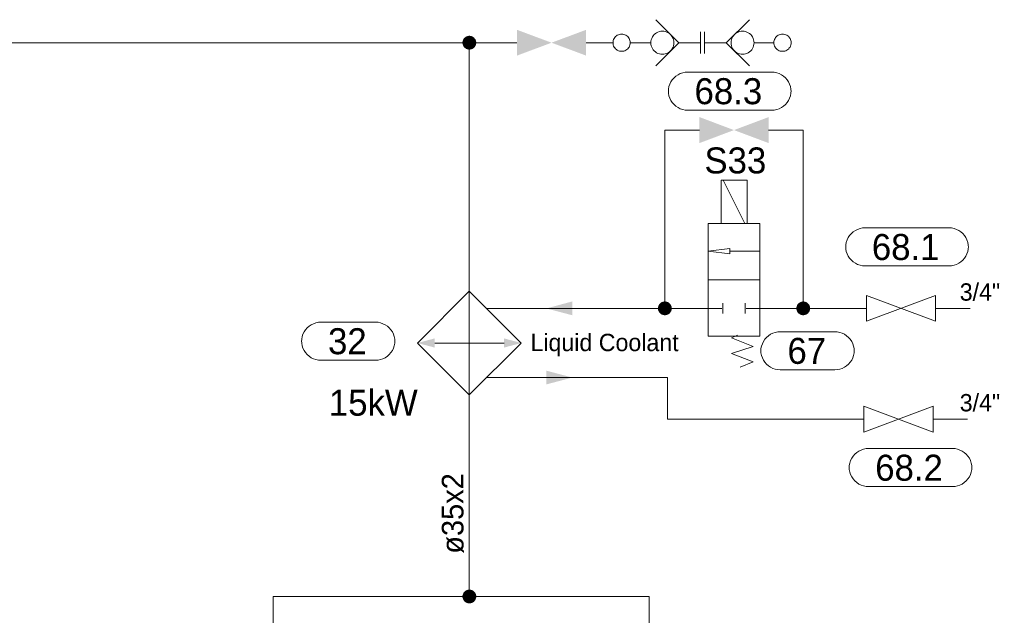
# Model space of a CAD drawing. Header units: millimetres. Extents: x 0 to 203, y 0 to 47.
# Tile 44 of 196: x 31.25 to 35.73, y 10.38 to 13.08. Entities that reach past the tile are written whole.
import ezdxf

# ---------------------------------------------------------------- set-up
doc = ezdxf.new("R2010")
doc.units = ezdxf.units.MM
for name, color, linetype in [('PDF_Geomertry', 7, 'Continuous'), ('PDF_Solid Fills', 7, 'Continuous'), ('PDF_Text', 7, 'Continuous')]:
    doc.layers.add(name, color=color, linetype=linetype)
doc.styles.add('PDF Arial', font='txt')

msp = doc.modelspace()

# ---------------------------------------------------------------- hatches: boundary and pattern name
at = {"layer": 'PDF_Solid Fills', "transparency": 33554559}
for points in [[(33.2951, 12.9799), (33.264, 12.984), (33.2654, 12.9882)], [(33.2951, 12.9799), (33.264, 12.9799), (33.264, 12.984)], [(33.2951, 12.9799), (33.264, 12.9762), (33.264, 12.9799)], [(33.2951, 12.9799), (33.2654, 12.9721), (33.264, 12.9762)], [(33.2951, 12.9799), (33.2654, 12.9882), (33.2668, 12.9924)], [(33.2951, 12.9799), (33.2668, 12.9679), (33.2654, 12.9721)], [(33.2951, 12.9799), (33.2668, 12.9924), (33.2682, 12.9957)], [(33.2951, 12.9799), (33.2682, 12.9646), (33.2668, 12.9679)], [(33.2951, 12.9799), (33.2682, 12.9957), (33.2701, 12.9993)], [(33.2951, 12.9799), (33.2701, 12.961), (33.2682, 12.9646)], [(33.2951, 12.9799), (33.2701, 12.9993), (33.2729, 13.0021)], [(33.2951, 12.9799), (33.2729, 12.9576), (33.2701, 12.961)], [(33.2951, 12.9799), (33.2729, 13.0021), (33.2765, 13.0049)], [(33.2951, 12.9799), (33.2765, 12.9554), (33.2729, 12.9576)], [(33.2951, 12.9799), (33.2765, 13.0049), (33.2799, 13.0076)], [(33.2951, 12.9799), (33.2799, 12.9526), (33.2765, 12.9554)], [(33.2951, 12.9799), (33.2799, 13.0076), (33.2835, 13.009)], [(33.2951, 12.9799), (33.2835, 12.9513), (33.2799, 12.9526)], [(33.2951, 12.9799), (33.2835, 13.009), (33.2876, 13.0104)], [(33.2951, 12.9799), (33.2876, 12.9499), (33.2835, 12.9513)], [(33.2951, 12.9799), (33.2876, 13.0104), (33.291, 13.011)], [(33.2951, 12.9799), (33.291, 12.9493), (33.2876, 12.9499)], [(33.2951, 12.9799), (33.291, 13.011), (33.2951, 13.0118)], [(33.2951, 12.9799), (33.2951, 12.9485), (33.291, 12.9493)], [(33.2951, 12.9799), (33.2951, 13.0118), (33.2993, 13.011)], [(33.2951, 12.9799), (33.2993, 13.011), (33.3035, 13.0104)], [(33.2951, 12.9799), (33.3035, 13.0104), (33.3076, 13.009)], [(33.2951, 12.9799), (33.3076, 13.009), (33.3112, 13.0076)], [(33.2951, 12.9799), (33.3112, 13.0076), (33.3146, 13.0049)], [(33.2951, 12.9799), (33.3146, 13.0049), (33.3174, 13.0021)], [(33.2951, 12.9799), (33.3174, 13.0021), (33.3201, 12.9993)], [(33.2951, 12.9799), (33.3201, 12.9993), (33.3229, 12.9957)], [(33.2951, 12.9799), (33.3229, 12.9957), (33.3243, 12.9924)], [(33.2951, 12.9799), (33.3243, 12.9924), (33.3257, 12.9882)], [(33.2951, 12.9799), (33.3257, 12.9882), (33.3265, 12.984)], [(33.2951, 12.9799), (33.3265, 12.984), (33.3271, 12.9799)], [(33.2951, 12.9799), (33.2993, 12.9493), (33.2951, 12.9485)], [(33.2951, 12.9799), (33.3035, 12.9499), (33.2993, 12.9493)], [(33.2951, 12.9799), (33.3076, 12.9513), (33.3035, 12.9499)], [(33.2951, 12.9799), (33.3112, 12.9526), (33.3076, 12.9513)], [(33.2951, 12.9799), (33.3146, 12.9554), (33.3112, 12.9526)], [(33.2951, 12.9799), (33.3174, 12.9576), (33.3146, 12.9554)], [(33.2951, 12.9799), (33.3201, 12.961), (33.3174, 12.9576)], [(33.2951, 12.9799), (33.3229, 12.9646), (33.3201, 12.961)], [(33.2951, 12.9799), (33.3243, 12.9679), (33.3229, 12.9646)], [(33.2951, 12.9799), (33.3257, 12.9721), (33.3243, 12.9679)], [(33.2951, 12.9799), (33.3265, 12.9762), (33.3257, 12.9721)], [(33.2951, 12.9799), (33.3271, 12.9799), (33.3265, 12.9762)], [(34.1835, 11.7735), (34.1521, 11.7776), (34.1529, 11.7818)], [(34.1835, 11.7735), (34.1521, 11.7735), (34.1521, 11.7776)], [(34.1835, 11.7735), (34.1521, 11.7701), (34.1521, 11.7735)], [(34.1835, 11.7735), (34.1529, 11.766), (34.1521, 11.7701)], [(34.1835, 11.7735), (34.1529, 11.7818), (34.1543, 11.786)], [(34.1835, 11.7735), (34.1543, 11.7618), (34.1529, 11.766)], [(34.1835, 11.7735), (34.1543, 11.786), (34.1563, 11.7896)], [(34.1835, 11.7735), (34.1563, 11.7582), (34.1543, 11.7618)], [(34.1835, 11.7735), (34.1563, 11.7896), (34.1585, 11.7929)], [(34.1835, 11.7735), (34.1585, 11.7549), (34.1563, 11.7582)], [(34.1835, 11.7735), (34.1585, 11.7929), (34.1613, 11.7957)], [(34.1835, 11.7735), (34.1613, 11.7512), (34.1585, 11.7549)], [(34.1835, 11.7735), (34.1613, 11.7957), (34.1646, 11.7985)], [(34.1835, 11.7735), (34.1646, 11.7493), (34.1613, 11.7512)], [(34.1835, 11.7735), (34.1646, 11.7985), (34.1674, 11.8013)], [(34.1835, 11.7735), (34.1674, 11.7465), (34.1646, 11.7493)], [(34.1835, 11.7735), (34.1674, 11.8013), (34.1715, 11.8026)], [(34.1835, 11.7735), (34.1715, 11.7451), (34.1674, 11.7465)], [(34.1835, 11.7735), (34.1715, 11.8026), (34.1751, 11.804)], [(34.1835, 11.7735), (34.1751, 11.7438), (34.1715, 11.7451)], [(34.1835, 11.7735), (34.1751, 11.804), (34.1793, 11.8049)], [(34.1835, 11.7735), (34.1793, 11.7429), (34.1751, 11.7438)], [(34.1835, 11.7735), (34.1793, 11.8049), (34.1835, 11.8054)], [(34.1835, 11.7735), (34.1835, 11.7424), (34.1793, 11.7429)], [(34.1835, 11.7735), (34.1835, 11.8054), (34.1876, 11.8049)], [(34.1835, 11.7735), (34.1876, 11.8049), (34.1918, 11.804)], [(34.1835, 11.7735), (34.1918, 11.804), (34.1951, 11.8026)], [(34.1835, 11.7735), (34.1951, 11.8026), (34.1993, 11.8013)], [(34.1835, 11.7735), (34.1993, 11.8013), (34.2029, 11.7985)], [(34.1835, 11.7735), (34.2029, 11.7985), (34.2057, 11.7957)], [(34.1835, 11.7735), (34.2057, 11.7957), (34.2085, 11.7929)], [(34.1835, 11.7735), (34.2085, 11.7929), (34.2104, 11.7896)], [(34.1835, 11.7735), (34.2104, 11.7896), (34.2126, 11.786)], [(34.1835, 11.7735), (34.2126, 11.786), (34.214, 11.7818)], [(34.1835, 11.7735), (34.214, 11.7818), (34.2146, 11.7776)], [(34.1835, 11.7735), (34.2146, 11.7776), (34.2146, 11.7735)], [(34.1835, 11.7735), (34.1876, 11.7429), (34.1835, 11.7424)], [(34.1835, 11.7735), (34.1918, 11.7438), (34.1876, 11.7429)], [(34.1835, 11.7735), (34.1951, 11.7451), (34.1918, 11.7438)], [(34.1835, 11.7735), (34.1993, 11.7465), (34.1951, 11.7451)], [(34.1835, 11.7735), (34.2029, 11.7493), (34.1993, 11.7465)], [(34.1835, 11.7735), (34.2057, 11.7512), (34.2029, 11.7493)], [(34.1835, 11.7735), (34.2085, 11.7549), (34.2057, 11.7512)], [(34.1835, 11.7735), (34.2104, 11.7582), (34.2085, 11.7549)], [(34.1835, 11.7735), (34.2126, 11.7618), (34.2104, 11.7582)], [(34.1835, 11.7735), (34.214, 11.766), (34.2126, 11.7618)], [(34.1835, 11.7735), (34.2146, 11.7701), (34.214, 11.766)], [(34.1835, 11.7735), (34.2146, 11.7735), (34.2146, 11.7701)], [(34.8118, 11.7735), (34.7807, 11.7776), (34.7821, 11.7818)], [(34.8118, 11.7735), (34.7807, 11.7735), (34.7807, 11.7776)], [(34.8118, 11.7735), (34.7807, 11.7701), (34.7807, 11.7735)], [(34.8118, 11.7735), (34.7821, 11.766), (34.7807, 11.7701)], [(34.8118, 11.7735), (34.7821, 11.7818), (34.7835, 11.786)], [(34.8118, 11.7735), (34.7835, 11.7618), (34.7821, 11.766)], [(34.8118, 11.7735), (34.7835, 11.786), (34.7849, 11.7896)], [(34.8118, 11.7735), (34.7849, 11.7582), (34.7835, 11.7618)], [(34.8118, 11.7735), (34.7849, 11.7896), (34.7868, 11.7929)], [(34.8118, 11.7735), (34.7868, 11.7549), (34.7849, 11.7582)], [(34.8118, 11.7735), (34.7868, 11.7929), (34.7896, 11.7957)], [(34.8118, 11.7735), (34.7896, 11.7512), (34.7868, 11.7549)], [(34.8118, 11.7735), (34.7896, 11.7957), (34.7932, 11.7985)], [(34.8118, 11.7735), (34.7932, 11.7493), (34.7896, 11.7512)], [(34.8118, 11.7735), (34.7932, 11.7985), (34.7965, 11.8013)], [(34.8118, 11.7735), (34.7965, 11.7465), (34.7932, 11.7493)], [(34.8118, 11.7735), (34.7965, 11.8013), (34.8001, 11.8026)], [(34.8118, 11.7735), (34.8001, 11.7451), (34.7965, 11.7465)], [(34.8118, 11.7735), (34.8001, 11.8026), (34.8043, 11.804)], [(34.8118, 11.7735), (34.8043, 11.7438), (34.8001, 11.7451)], [(34.8118, 11.7735), (34.8043, 11.804), (34.8076, 11.8049)], [(34.8118, 11.7735), (34.8076, 11.7429), (34.8043, 11.7438)], [(34.8118, 11.7735), (34.8076, 11.8049), (34.8118, 11.8054)], [(34.8118, 11.7735), (34.8118, 11.7424), (34.8076, 11.7429)], [(34.8118, 11.7735), (34.8118, 11.8054), (34.816, 11.8049)], [(34.8118, 11.7735), (34.816, 11.8049), (34.8201, 11.804)], [(34.8118, 11.7735), (34.8201, 11.804), (34.8243, 11.8026)], [(34.8118, 11.7735), (34.8243, 11.8026), (34.8279, 11.8013)], [(34.8118, 11.7735), (34.8279, 11.8013), (34.8313, 11.7985)], [(34.8118, 11.7735), (34.8313, 11.7985), (34.834, 11.7957)], [(34.8118, 11.7735), (34.834, 11.7957), (34.8368, 11.7929)], [(34.8118, 11.7735), (34.8368, 11.7929), (34.8396, 11.7896)], [(34.8118, 11.7735), (34.8396, 11.7896), (34.841, 11.786)], [(34.8118, 11.7735), (34.841, 11.786), (34.8424, 11.7818)], [(34.8118, 11.7735), (34.8424, 11.7818), (34.8432, 11.7776)], [(34.8118, 11.7735), (34.8432, 11.7776), (34.8438, 11.7735)], [(34.8118, 11.7735), (34.816, 11.7429), (34.8118, 11.7424)], [(34.8118, 11.7735), (34.8201, 11.7438), (34.816, 11.7429)], [(34.8118, 11.7735), (34.8243, 11.7451), (34.8201, 11.7438)], [(34.8118, 11.7735), (34.8279, 11.7465), (34.8243, 11.7451)], [(34.8118, 11.7735), (34.8313, 11.7493), (34.8279, 11.7465)], [(34.8118, 11.7735), (34.834, 11.7512), (34.8313, 11.7493)], [(34.8118, 11.7735), (34.8368, 11.7549), (34.834, 11.7512)], [(34.8118, 11.7735), (34.8396, 11.7582), (34.8368, 11.7549)], [(34.8118, 11.7735), (34.841, 11.7618), (34.8396, 11.7582)], [(34.8118, 11.7735), (34.8424, 11.766), (34.841, 11.7618)], [(34.8118, 11.7735), (34.8432, 11.7701), (34.8424, 11.766)], [(34.8118, 11.7735), (34.8438, 11.7735), (34.8432, 11.7701)], [(33.2951, 10.4651), (33.264, 10.4693), (33.2654, 10.4735)], [(33.2951, 10.4651), (33.264, 10.4651), (33.264, 10.4693)], [(33.2951, 10.4651), (33.2654, 10.4735), (33.2668, 10.4776)], [(33.2951, 10.4651), (33.2668, 10.4776), (33.2682, 10.4813)], [(33.2951, 10.4651), (33.2682, 10.4813), (33.2701, 10.4846)], [(33.2951, 10.4651), (33.2701, 10.4846), (33.2729, 10.4874)], [(33.2951, 10.4651), (33.2729, 10.4874), (33.2765, 10.4901)], [(33.2951, 10.4651), (33.2765, 10.4901), (33.2799, 10.4929)], [(33.2951, 10.4651), (33.2799, 10.4929), (33.2835, 10.4943)], [(33.2951, 10.4651), (33.2835, 10.4943), (33.2876, 10.4957)], [(33.2951, 10.4651), (33.2876, 10.4957), (33.291, 10.4965)], [(33.2951, 10.4651), (33.291, 10.4965), (33.2951, 10.4971)], [(33.2951, 10.4651), (33.2951, 10.4971), (33.2993, 10.4965)], [(33.2951, 10.4651), (33.2993, 10.4965), (33.3035, 10.4957)], [(33.2951, 10.4651), (33.3035, 10.4957), (33.3076, 10.4943)], [(33.2951, 10.4651), (33.3076, 10.4943), (33.3112, 10.4929)], [(33.2951, 10.4651), (33.3112, 10.4929), (33.3146, 10.4901)], [(33.2951, 10.4651), (33.3146, 10.4901), (33.3174, 10.4874)], [(33.2951, 10.4651), (33.3174, 10.4874), (33.3201, 10.4846)], [(33.2951, 10.4651), (33.3201, 10.4846), (33.3229, 10.4813)], [(33.2951, 10.4651), (33.3229, 10.4813), (33.3243, 10.4776)], [(33.2951, 10.4651), (33.3243, 10.4776), (33.3257, 10.4735)], [(33.2951, 10.4651), (33.3257, 10.4735), (33.3265, 10.4693)], [(33.2951, 10.4651), (33.3265, 10.4693), (33.3271, 10.4651)], [(33.2951, 10.4651), (33.264, 10.461), (33.264, 10.4651)], [(33.2951, 10.4651), (33.2654, 10.4576), (33.264, 10.461)], [(33.2951, 10.4651), (33.2668, 10.4535), (33.2654, 10.4576)], [(33.2951, 10.4651), (33.2682, 10.4499), (33.2668, 10.4535)], [(33.2951, 10.4651), (33.2701, 10.4465), (33.2682, 10.4499)], [(33.2951, 10.4651), (33.2729, 10.4429), (33.2701, 10.4465)], [(33.2951, 10.4651), (33.2765, 10.4401), (33.2729, 10.4429)], [(33.2951, 10.4651), (33.2799, 10.4382), (33.2765, 10.4401)], [(33.2951, 10.4651), (33.2835, 10.4368), (33.2799, 10.4382)], [(33.2951, 10.4651), (33.2876, 10.4354), (33.2835, 10.4368)], [(33.2951, 10.4651), (33.291, 10.434), (33.2876, 10.4354)], [(33.2951, 10.4651), (33.2951, 10.434), (33.291, 10.434)], [(33.2951, 10.4651), (33.2993, 10.434), (33.2951, 10.434)], [(33.2951, 10.4651), (33.3035, 10.4354), (33.2993, 10.434)], [(33.2951, 10.4651), (33.3076, 10.4368), (33.3035, 10.4354)], [(33.2951, 10.4651), (33.3112, 10.4382), (33.3076, 10.4368)], [(33.2951, 10.4651), (33.3146, 10.4401), (33.3112, 10.4382)], [(33.2951, 10.4651), (33.3174, 10.4429), (33.3146, 10.4401)], [(33.2951, 10.4651), (33.3201, 10.4465), (33.3174, 10.4429)], [(33.2951, 10.4651), (33.3229, 10.4499), (33.3201, 10.4465)], [(33.2951, 10.4651), (33.3243, 10.4535), (33.3229, 10.4499)], [(33.2951, 10.4651), (33.3257, 10.4576), (33.3243, 10.4535)], [(33.2951, 10.4651), (33.3265, 10.461), (33.3257, 10.4576)], [(33.2951, 10.4651), (33.3271, 10.4651), (33.3265, 10.461)]]:
    msp.add_hatch(color=256, dxfattribs=at).paths.add_polyline_path(points)

# ---------------------------------------------------------------- linework, layer by layer
at = {"layer": 'PDF_Geomertry', "lineweight": 15}
for points in [[(34.1418, 12.8757), (34.2465, 12.9799), (34.1418, 13.0846)], [(34.5674, 13.0846), (34.4626, 12.9799), (34.5674, 12.8757)], [(34.3446, 13.029), (34.3446, 12.9313)], [(34.364, 12.9313), (34.364, 13.029)], [(33.2951, 11.8526), (33.2951, 12.9799), (28.7687, 12.9799), (28.7687, 7.3771), (28.7687, 6.509), (28.7687, 6.4776)], [(33.5118, 12.9799), (33.2951, 12.9799)], [(33.9479, 12.9799), (33.8257, 12.9799)], [(34.1196, 12.9799), (34.089, 12.9799), (34.0265, 12.9799)], [(34.2465, 12.9799), (34.3446, 12.9799)], [(34.4626, 12.9799), (34.364, 12.9799)], [(34.589, 12.9799), (34.6196, 12.9799), (34.6785, 12.9799)], [(34.3404, 12.5832), (34.1835, 12.5832), (34.1835, 11.7735)], [(34.6549, 12.5832), (34.8118, 12.5832), (34.8118, 11.7735)], [(34.5571, 12.159), (34.5571, 12.3554), (34.439, 12.3554), (34.439, 12.159)], [(34.5465, 12.159), (34.4487, 12.3554)], [(34.6154, 12.0332), (34.4779, 12.0332)], [(34.6154, 11.9035), (34.3799, 11.9035)], [(33.2951, 11.4596), (33.2951, 11.7735)], [(34.4424, 11.7735), (34.3799, 11.7735), (34.1835, 11.7735), (33.9243, 11.7735), (33.3743, 11.7735)], [(34.4465, 11.7971), (34.4465, 11.7507)], [(34.5487, 11.7971), (34.5487, 11.7507)], [(35.0987, 11.7735), (34.8118, 11.7735), (34.6154, 11.7735), (34.5529, 11.7735)], [(35.4132, 11.7735), (35.5701, 11.7735)], [(34.5132, 11.6521), (34.4863, 11.6401), (34.584, 11.6007), (34.4863, 11.5693), (34.584, 11.5304), (34.5251, 11.5068)], [(33.1382, 11.6165), (33.2951, 11.6165), (33.4529, 11.6165)], [(35.0868, 11.2707), (34.1951, 11.2707), (34.1951, 11.4596), (33.9243, 11.4596), (33.3743, 11.4596)], [(33.2951, 11.3813), (33.2951, 10.4651)], [(35.4015, 11.2707), (35.5585, 11.2707)], [(34.1126, 10.159), (34.1521, 10.1493), (34.0737, 10.1299), (34.1521, 10.1096), (34.0737, 10.0901), (34.1521, 10.0707), (34.0737, 10.0507), (34.1126, 10.041), (34.1126, 10.4651), (33.2951, 10.4651), (32.4035, 10.4651), (32.4035, 10.0451), (32.364, 10.0549), (32.4432, 10.0743), (32.364, 10.0943), (32.4432, 10.1138), (32.364, 10.1332), (32.4432, 10.1535), (32.4035, 10.1632)]]:
    msp.add_lwpolyline(points, dxfattribs=at)
for points in [[(34.0265, 12.9799), (34.0257, 12.9854), (34.0251, 12.9901), (34.0229, 12.9951), (34.021, 12.9999), (34.0182, 13.004), (34.0146, 13.0076), (34.0113, 13.011), (34.0063, 13.0138), (34.0021, 13.0165), (33.9974, 13.0179), (33.9924, 13.0193), (33.9868, 13.0193), (33.9821, 13.0193), (33.9771, 13.0179), (33.9724, 13.0165), (33.9674, 13.0138), (33.9632, 13.011), (33.959, 13.0076), (33.9557, 13.004), (33.9529, 12.9999), (33.9507, 12.9951), (33.9493, 12.9901), (33.9479, 12.9854), (33.9479, 12.9799), (33.9479, 12.9749), (33.9493, 12.9701), (33.9507, 12.9651), (33.9529, 12.9604), (33.9557, 12.9562), (33.959, 12.9521), (33.9632, 12.9493), (33.9674, 12.9457), (33.9724, 12.9438), (33.9771, 12.9424), (33.9821, 12.941), (33.9868, 12.941), (33.9924, 12.941), (33.9974, 12.9424), (34.0021, 12.9438), (34.0063, 12.9457), (34.0113, 12.9493), (34.0146, 12.9521), (34.0182, 12.9562), (34.021, 12.9604), (34.0229, 12.9651), (34.0251, 12.9701), (34.0257, 12.9749), (34.0265, 12.9799)], [(34.2243, 12.9799), (34.2243, 12.9868), (34.2229, 12.9938), (34.221, 12.9999), (34.2174, 13.0063), (34.214, 13.0118), (34.209, 13.0174), (34.2043, 13.0215), (34.1987, 13.0257), (34.1924, 13.0285), (34.1854, 13.0304), (34.1793, 13.0318), (34.1724, 13.0326), (34.1654, 13.0318), (34.1585, 13.0304), (34.1521, 13.0285), (34.146, 13.0257), (34.1404, 13.0215), (34.1354, 13.0174), (34.1307, 13.0118), (34.1271, 13.0063), (34.1237, 12.9999), (34.1215, 12.9938), (34.1201, 12.9868), (34.1196, 12.9799), (34.1201, 12.9735), (34.1215, 12.9665), (34.1237, 12.9604), (34.1271, 12.954), (34.1307, 12.9485), (34.1354, 12.9429), (34.1404, 12.9388), (34.146, 12.9346), (34.1521, 12.9318), (34.1585, 12.9299), (34.1654, 12.9285), (34.1724, 12.9276), (34.1793, 12.9285), (34.1854, 12.9299), (34.1924, 12.9318), (34.1987, 12.9346), (34.2043, 12.9388), (34.209, 12.9429), (34.214, 12.9485), (34.2174, 12.954), (34.221, 12.9604), (34.2229, 12.9665), (34.2243, 12.9735), (34.2243, 12.9799)], [(34.589, 12.9799), (34.5882, 12.9868), (34.5868, 12.9938), (34.5849, 12.9999), (34.5821, 13.0063), (34.5779, 13.0118), (34.5737, 13.0174), (34.5682, 13.0215), (34.5626, 13.0257), (34.5563, 13.0285), (34.5501, 13.0304), (34.5432, 13.0318), (34.5363, 13.0326), (34.5299, 13.0318), (34.5229, 13.0304), (34.5168, 13.0285), (34.5104, 13.0257), (34.5049, 13.0215), (34.4993, 13.0174), (34.4951, 13.0118), (34.491, 13.0063), (34.4882, 12.9999), (34.4863, 12.9938), (34.4849, 12.9868), (34.484, 12.9799), (34.4849, 12.9735), (34.4863, 12.9665), (34.4882, 12.9604), (34.491, 12.954), (34.4951, 12.9485), (34.4993, 12.9429), (34.5049, 12.9388), (34.5104, 12.9346), (34.5168, 12.9318), (34.5229, 12.9299), (34.5299, 12.9285), (34.5363, 12.9276), (34.5432, 12.9285), (34.5501, 12.9299), (34.5563, 12.9318), (34.5626, 12.9346), (34.5682, 12.9388), (34.5737, 12.9429), (34.5779, 12.9485), (34.5821, 12.954), (34.5849, 12.9604), (34.5868, 12.9665), (34.5882, 12.9735), (34.589, 12.9799)], [(34.7571, 12.9799), (34.7571, 12.9854), (34.7557, 12.9901), (34.7543, 12.9951), (34.7521, 12.9999), (34.7487, 13.004), (34.746, 13.0076), (34.7418, 13.011), (34.7376, 13.0138), (34.7326, 13.0165), (34.7279, 13.0179), (34.7229, 13.0193), (34.7182, 13.0193), (34.7126, 13.0193), (34.7076, 13.0179), (34.7029, 13.0165), (34.6979, 13.0138), (34.6938, 13.011), (34.6904, 13.0076), (34.6868, 13.004), (34.684, 12.9999), (34.6813, 12.9951), (34.6799, 12.9901), (34.6785, 12.9854), (34.6785, 12.9799), (34.6785, 12.9749), (34.6799, 12.9701), (34.6813, 12.9651), (34.684, 12.9604), (34.6868, 12.9562), (34.6904, 12.9521), (34.6938, 12.9493), (34.6979, 12.9457), (34.7029, 12.9438), (34.7076, 12.9424), (34.7126, 12.941), (34.7182, 12.941), (34.7229, 12.941), (34.7279, 12.9424), (34.7326, 12.9438), (34.7376, 12.9457), (34.7418, 12.9493), (34.746, 12.9521), (34.7487, 12.9562), (34.7521, 12.9604), (34.7543, 12.9651), (34.7557, 12.9701), (34.7571, 12.9749), (34.7571, 12.9799)], [(34.6687, 12.8465), (34.6799, 12.8457), (34.6918, 12.8438), (34.7029, 12.8396), (34.7126, 12.8346), (34.7224, 12.8285), (34.7313, 12.8207), (34.739, 12.8118), (34.7451, 12.8021), (34.7501, 12.7924), (34.7543, 12.7813), (34.7563, 12.7693), (34.7571, 12.7582), (34.7571, 12.7618), (34.7563, 12.7507), (34.7543, 12.7388), (34.7501, 12.7285), (34.7451, 12.7179), (34.739, 12.7082), (34.7313, 12.6993), (34.7224, 12.6915), (34.7126, 12.6854), (34.7029, 12.6804), (34.6918, 12.6763), (34.6799, 12.6743), (34.6687, 12.6735), (34.2876, 12.6735), (34.2757, 12.6743), (34.2646, 12.6763), (34.2535, 12.6804), (34.2432, 12.6854), (34.2335, 12.6915), (34.2251, 12.6993), (34.2174, 12.7082), (34.2113, 12.7179), (34.2057, 12.7285), (34.2021, 12.7388), (34.2001, 12.7507), (34.1993, 12.7618), (34.1993, 12.7582), (34.2001, 12.7693), (34.2021, 12.7813), (34.2057, 12.7924), (34.2113, 12.8021), (34.2174, 12.8118), (34.2251, 12.8207), (34.2335, 12.8285), (34.2432, 12.8346), (34.2535, 12.8396), (34.2646, 12.8438), (34.2757, 12.8457), (34.2876, 12.8465), (34.6687, 12.8465)], [(34.439, 12.159), (34.5571, 12.159), (34.5571, 12.3554), (34.439, 12.3554), (34.439, 12.159)], [(34.3799, 12.159), (34.3799, 11.6479), (34.6154, 11.6479), (34.6154, 12.159)], [(35.4743, 12.1396), (35.4854, 12.1388), (35.4974, 12.136), (35.5076, 12.1326), (35.5182, 12.1276), (35.5279, 12.1207), (35.5368, 12.1132), (35.5446, 12.1049), (35.5507, 12.0951), (35.5557, 12.0846), (35.5599, 12.0735), (35.5618, 12.0624), (35.5626, 12.0507), (35.5626, 12.0549), (35.5618, 12.0429), (35.5599, 12.0318), (35.5557, 12.0207), (35.5507, 12.0104), (35.5446, 12.0012), (35.5368, 11.9924), (35.5279, 11.9846), (35.5182, 11.9785), (35.5076, 11.9729), (35.4974, 11.9693), (35.4854, 11.9674), (35.4743, 11.9665), (35.0932, 11.9665), (35.0813, 11.9674), (35.0701, 11.9693), (35.059, 11.9729), (35.0487, 11.9785), (35.039, 11.9846), (35.0307, 11.9924), (35.0229, 12.0012), (35.0168, 12.0104), (35.0113, 12.0207), (35.0076, 12.0318), (35.0057, 12.0429), (35.0049, 12.0549), (35.0049, 12.0507), (35.0057, 12.0624), (35.0076, 12.0735), (35.0113, 12.0846), (35.0168, 12.0951), (35.0229, 12.1049), (35.0307, 12.1132), (35.039, 12.1207), (35.0487, 12.1276), (35.059, 12.1326), (35.0701, 12.136), (35.0813, 12.1388), (35.0932, 12.1396), (35.4743, 12.1396)], [(34.4779, 12.0215), (34.4779, 12.0451), (34.3799, 12.0332)], [(33.2951, 11.3813), (33.0599, 11.6165), (33.2951, 11.8526), (33.2951, 11.3813)], [(33.2951, 11.3813), (33.5313, 11.6165), (33.2951, 11.8526), (33.2951, 11.3813)], [(35.0987, 11.8326), (35.4132, 11.7151), (35.4132, 11.8326), (35.0987, 11.7151), (35.0987, 11.8326)], [(32.8688, 11.711), (32.8807, 11.7104), (32.8918, 11.7082), (32.9029, 11.704), (32.9132, 11.6993), (32.9229, 11.6929), (32.9313, 11.6854), (32.939, 11.6763), (32.946, 11.6665), (32.9507, 11.6563), (32.9543, 11.6457), (32.9571, 11.634), (32.9576, 11.6229), (32.9576, 11.6262), (32.9571, 11.6151), (32.9543, 11.6035), (32.9507, 11.5929), (32.946, 11.5826), (32.939, 11.5729), (32.9313, 11.5638), (32.9229, 11.5563), (32.9132, 11.5499), (32.9029, 11.5451), (32.8918, 11.541), (32.8807, 11.5387), (32.8688, 11.5382), (32.6215, 11.5382), (32.6099, 11.5387), (32.5987, 11.541), (32.5876, 11.5451), (32.5771, 11.5499), (32.5674, 11.5563), (32.559, 11.5638), (32.5515, 11.5729), (32.5451, 11.5826), (32.5396, 11.5929), (32.5363, 11.6035), (32.534, 11.6151), (32.5335, 11.6262), (32.5335, 11.6229), (32.534, 11.634), (32.5363, 11.6457), (32.5396, 11.6563), (32.5451, 11.6665), (32.5515, 11.6763), (32.559, 11.6854), (32.5674, 11.6929), (32.5771, 11.6993), (32.5876, 11.704), (32.5987, 11.7082), (32.6099, 11.7104), (32.6215, 11.711), (32.8688, 11.711)], [(34.9557, 11.6679), (34.9668, 11.6674), (34.9785, 11.6646), (34.9896, 11.661), (35.0001, 11.6563), (35.009, 11.6493), (35.0182, 11.6415), (35.0257, 11.6332), (35.0321, 11.6235), (35.0368, 11.6132), (35.041, 11.6021), (35.0432, 11.591), (35.0437, 11.579), (35.0437, 11.5832), (35.0432, 11.5715), (35.041, 11.5604), (35.0368, 11.5493), (35.0321, 11.5387), (35.0257, 11.5299), (35.0182, 11.5207), (35.009, 11.5132), (35.0001, 11.5068), (34.9896, 11.5012), (34.9785, 11.4979), (34.9668, 11.4957), (34.9557, 11.4951), (34.7076, 11.4951), (34.6965, 11.4957), (34.6849, 11.4979), (34.6743, 11.5012), (34.664, 11.5068), (34.6543, 11.5132), (34.6451, 11.5207), (34.6376, 11.5299), (34.6313, 11.5387), (34.6265, 11.5493), (34.6224, 11.5604), (34.6201, 11.5715), (34.6196, 11.5832), (34.6196, 11.579), (34.6201, 11.591), (34.6224, 11.6021), (34.6265, 11.6132), (34.6313, 11.6235), (34.6376, 11.6332), (34.6451, 11.6415), (34.6543, 11.6493), (34.664, 11.6563), (34.6743, 11.661), (34.6849, 11.6646), (34.6965, 11.6674), (34.7076, 11.6679), (34.9557, 11.6679)], [(35.0868, 11.3299), (35.4015, 11.2118), (35.4015, 11.3299), (35.0868, 11.2118), (35.0868, 11.3299)], [(35.4896, 11.1374), (35.5015, 11.1368), (35.5126, 11.1346), (35.5238, 11.1304), (35.534, 11.1257), (35.5437, 11.1193), (35.5521, 11.1118), (35.5599, 11.1026), (35.5668, 11.0929), (35.5715, 11.0826), (35.5751, 11.0715), (35.5779, 11.0604), (35.5785, 11.0493), (35.5785, 11.0526), (35.5779, 11.0415), (35.5751, 11.0299), (35.5715, 11.0187), (35.5668, 11.009), (35.5599, 10.9993), (35.5521, 10.9901), (35.5437, 10.9826), (35.534, 10.9762), (35.5238, 10.9715), (35.5126, 10.9674), (35.5015, 10.9651), (35.4896, 10.9646), (35.109, 10.9646), (35.0974, 10.9651), (35.0863, 10.9674), (35.0751, 10.9715), (35.0646, 10.9762), (35.0549, 10.9826), (35.0465, 10.9901), (35.039, 10.9993), (35.0321, 11.009), (35.0271, 11.0187), (35.0238, 11.0299), (35.021, 11.0415), (35.0201, 11.0526), (35.0201, 11.0493), (35.021, 11.0604), (35.0238, 11.0715), (35.0271, 11.0826), (35.0321, 11.0929), (35.039, 11.1026), (35.0465, 11.1118), (35.0549, 11.1193), (35.0646, 11.1257), (35.0751, 11.1304), (35.0863, 11.1346), (35.0974, 11.1368), (35.109, 11.1374), (35.4896, 11.1374)]]:
    msp.add_lwpolyline(points, close=True, dxfattribs=at)
at = {"layer": 'PDF_Geomertry', "lineweight": 0}
for points in [[(33.2799, 12.9799), (33.2799, 12.9785), (33.2799, 12.9762), (33.2807, 12.9743), (33.2821, 12.9721), (33.2826, 12.9707), (33.284, 12.9688), (33.2863, 12.9679), (33.2876, 12.9665), (33.2896, 12.966), (33.291, 12.9651), (33.2932, 12.9646), (33.2951, 12.9646), (33.2974, 12.9646), (33.2993, 12.9651), (33.3015, 12.966), (33.3035, 12.9665), (33.3049, 12.9679), (33.3063, 12.9688), (33.3076, 12.9707), (33.309, 12.9721), (33.3099, 12.9743), (33.3104, 12.9762), (33.3112, 12.9785), (33.3112, 12.9799), (33.3112, 12.9818), (33.3104, 12.984), (33.3099, 12.986), (33.309, 12.9882), (33.3076, 12.9896), (33.3063, 12.991), (33.3049, 12.9924), (33.3035, 12.9938), (33.3015, 12.9943), (33.2993, 12.9951), (33.2974, 12.9957), (33.2951, 12.9957), (33.2932, 12.9957), (33.291, 12.9951), (33.2896, 12.9943), (33.2876, 12.9938), (33.2863, 12.9924), (33.284, 12.991), (33.2826, 12.9896), (33.2821, 12.9882), (33.2807, 12.986), (33.2799, 12.984), (33.2799, 12.9818), (33.2799, 12.9799)], [(34.1674, 11.7735), (34.1682, 11.7715), (34.1682, 11.7701), (34.1687, 11.7679), (34.1696, 11.766), (34.171, 11.7646), (34.1724, 11.7624), (34.1737, 11.761), (34.1757, 11.7604), (34.1771, 11.7596), (34.1793, 11.759), (34.1813, 11.7582), (34.1835, 11.7582), (34.1854, 11.7582), (34.1876, 11.759), (34.1896, 11.7596), (34.191, 11.7604), (34.1932, 11.761), (34.1946, 11.7624), (34.196, 11.7646), (34.1974, 11.766), (34.1979, 11.7679), (34.1987, 11.7701), (34.1987, 11.7715), (34.1993, 11.7735), (34.1987, 11.7757), (34.1987, 11.7776), (34.1979, 11.7799), (34.1974, 11.7818), (34.196, 11.7832), (34.1946, 11.7846), (34.1932, 11.786), (34.191, 11.7874), (34.1896, 11.7882), (34.1876, 11.7887), (34.1854, 11.7896), (34.1835, 11.7896), (34.1813, 11.7896), (34.1793, 11.7887), (34.1771, 11.7882), (34.1757, 11.7874), (34.1737, 11.786), (34.1724, 11.7846), (34.171, 11.7832), (34.1696, 11.7818), (34.1687, 11.7799), (34.1682, 11.7776), (34.1682, 11.7757), (34.1674, 11.7735)], [(34.7965, 11.7735), (34.7965, 11.7715), (34.7965, 11.7701), (34.7974, 11.7679), (34.7987, 11.766), (34.7993, 11.7646), (34.8007, 11.7624), (34.8029, 11.761), (34.8043, 11.7604), (34.8063, 11.7596), (34.8076, 11.759), (34.8099, 11.7582), (34.8118, 11.7582), (34.814, 11.7582), (34.816, 11.759), (34.8182, 11.7596), (34.8201, 11.7604), (34.8215, 11.761), (34.8229, 11.7624), (34.8243, 11.7646), (34.8257, 11.766), (34.8265, 11.7679), (34.8271, 11.7701), (34.8279, 11.7715), (34.8279, 11.7735), (34.8279, 11.7757), (34.8271, 11.7776), (34.8265, 11.7799), (34.8257, 11.7818), (34.8243, 11.7832), (34.8229, 11.7846), (34.8215, 11.786), (34.8201, 11.7874), (34.8182, 11.7882), (34.816, 11.7887), (34.814, 11.7896), (34.8118, 11.7896), (34.8099, 11.7896), (34.8076, 11.7887), (34.8063, 11.7882), (34.8043, 11.7874), (34.8029, 11.786), (34.8007, 11.7846), (34.7993, 11.7832), (34.7987, 11.7818), (34.7974, 11.7799), (34.7965, 11.7776), (34.7965, 11.7757), (34.7965, 11.7735)], [(33.2799, 10.4651), (33.2799, 10.4632), (33.2799, 10.461), (33.2807, 10.4596), (33.2821, 10.4576), (33.2826, 10.4562), (33.284, 10.454), (33.2863, 10.4526), (33.2876, 10.4521), (33.2896, 10.4507), (33.291, 10.4499), (33.2932, 10.4499), (33.2951, 10.4499), (33.2974, 10.4499), (33.2993, 10.4499), (33.3015, 10.4507), (33.3035, 10.4521), (33.3049, 10.4526), (33.3063, 10.454), (33.3076, 10.4562), (33.309, 10.4576), (33.3099, 10.4596), (33.3104, 10.461), (33.3112, 10.4632), (33.3112, 10.4651), (33.3112, 10.4674), (33.3104, 10.4693), (33.3099, 10.4715), (33.309, 10.4735), (33.3076, 10.4749), (33.3063, 10.4762), (33.3049, 10.4776), (33.3035, 10.479), (33.3015, 10.4799), (33.2993, 10.4804), (33.2974, 10.4813), (33.2951, 10.4813), (33.2932, 10.4813), (33.291, 10.4804), (33.2896, 10.4799), (33.2876, 10.479), (33.2863, 10.4776), (33.284, 10.4762), (33.2826, 10.4749), (33.2821, 10.4735), (33.2807, 10.4715), (33.2799, 10.4693), (33.2799, 10.4674), (33.2799, 10.4651)]]:
    msp.add_lwpolyline(points, close=True, dxfattribs=at)
at = {"layer": 'PDF_Solid Fills', "transparency": 33554559}
for points in [[(33.5118, 13.0387), (33.8257, 12.9215), (33.5118, 12.9215), (33.8257, 13.0387)], [(34.3404, 12.6424), (34.6549, 12.5243), (34.3404, 12.5243), (34.6549, 12.6424)], [(33.6451, 11.7735), (33.7632, 11.7424), (33.6451, 11.7735), (33.7632, 11.8054)], [(33.1382, 11.5957), (33.1382, 11.6374), (33.1382, 11.5957), (33.0599, 11.6165)], [(33.4529, 11.6374), (33.4529, 11.5957), (33.4529, 11.6374), (33.5313, 11.6165)], [(33.7632, 11.4596), (33.6451, 11.4285), (33.7632, 11.4596), (33.6451, 11.491)]]:
    msp.add_solid(points, dxfattribs=at)

# ---------------------------------------------------------------- texts
at = {"layer": 'PDF_Text', "attachment_point": 7, "style": 'PDF Arial'}
for s, insert, char_height in [('68.3', (34.3182, 12.6992), 0.11811), ('S33', (34.3632, 12.3847), 0.11811), ('68.1', (35.1237, 11.9917), 0.11811), ('3/4"', (35.5229, 11.8076), 0.07874), ('32', (32.6535, 11.5639), 0.11811), ('67', (34.7404, 11.5201), 0.11811), ('Liquid Coolant', (33.5729, 11.5558), 0.07874), ('15kW', (32.6571, 11.2848), 0.11811), ('3/4"', (35.5229, 11.3049), 0.07874), ('68.2', (35.139, 10.9895), 0.11811)]:
    msp.add_mtext(s, dxfattribs=dict(at, insert=insert, char_height=char_height))
at = {"layer": 'PDF_Text', "insert": (33.2713, 10.6596), "char_height": 0.09843, "attachment_point": 7, "rotation": 90, "style": 'PDF Arial'}
msp.add_mtext('ø35x2', dxfattribs=at)

doc.saveas('drawing.dxf')
